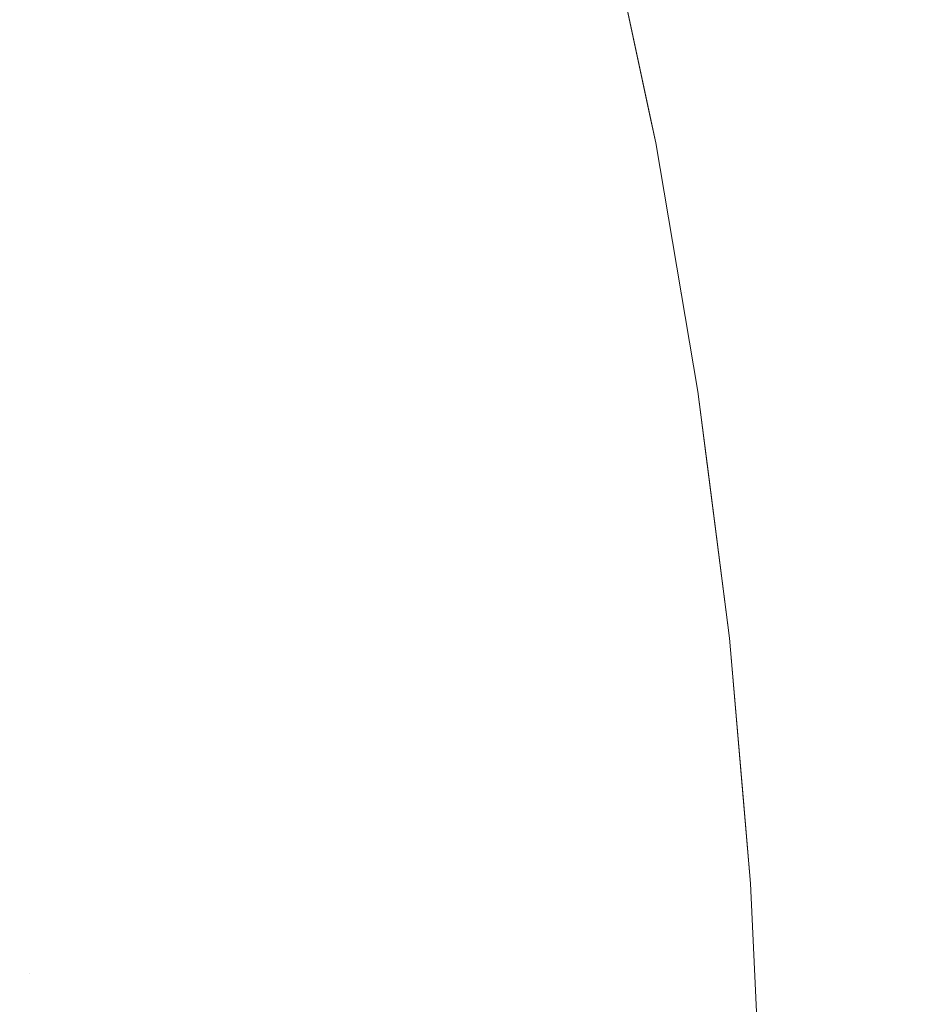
# Model space of a CAD drawing. Header units: centimetres. Extents: x -44.1 to 45.2, y 4.2 to 6.
# Tile 196 of 256: x -14.10959 to -14.10056, y 5.90282 to 5.91262. Entities that reach past the tile are written whole.
import ezdxf

# ---------------------------------------------------------------- set-up
doc = ezdxf.new("R2010")
doc.units = ezdxf.units.CM
doc.header["$LTSCALE"] = 2.54
doc.layers.add('Lucido design-1', color=7, linetype='Continuous')

# ---------------------------------------------------------------- blocks, each defined once
blk = doc.blocks.new('Gruppo-4-1')
at = {"color": 7, "linetype": 'Continuous', "lineweight": 9}
for points, invisible_edges in [([(-14.1033146, 5.9116194, -2313.02217), (-14.1037971, 5.9138949, -2313.02217), (-14.1037971, 5.9138949, -2312.82217), (-14.1032671, 5.9113955, -2312.82217)], 10), ([(-14.1032898, 5.9116203, -2312.8205971), (-14.1032671, 5.9113955, -2312.82217), (-14.1037971, 5.9138949, -2312.82217), (-14.1036547, 5.913363, -2312.8205937)], 13), ([(-14.1036956, 5.9133614, -2313.0237324), (-14.1037971, 5.9138949, -2313.02217), (-14.1033146, 5.9116194, -2313.02217), (-14.1033307, 5.9116189, -2313.0237324)], 13), ([(-14.1043029, 5.9115516, -2313.0330749), (-14.1046055, 5.9115306, -2313.0346213), (-14.1049676, 5.9132597, -2313.0346213), (-14.1046657, 5.9132838, -2313.0330749)], 15), ([(-14.1046657, 5.9132838, -2313.0330749), (-14.1044035, 5.9133048, -2313.0315244), (-14.1040401, 5.9115698, -2313.0315244), (-14.1043029, 5.9115516, -2313.0330749)], 15), ([(-14.1038175, 5.9115852, -2313.0299706), (-14.1040401, 5.9115698, -2313.0315244), (-14.1044035, 5.9133048, -2313.0315244), (-14.1041813, 5.9133226, -2313.0299706)], 15), ([(-14.1041813, 5.9133226, -2313.0299706), (-14.1039994, 5.9133371, -2313.0284139), (-14.1036351, 5.9115978, -2313.0284139), (-14.1038175, 5.9115852, -2313.0299706)], 15), ([(-14.1034931, 5.9116077, -2313.0268549), (-14.1036351, 5.9115978, -2313.0284139), (-14.1039994, 5.9133371, -2313.0284139), (-14.1038577, 5.9133484, -2313.0268549)], 15), ([(-14.1038577, 5.9133484, -2313.0268549), (-14.1037564, 5.9133565, -2313.0252942), (-14.1033916, 5.9116147, -2313.0252942), (-14.1034931, 5.9116077, -2313.0268549)], 15), ([(-14.1033307, 5.9116189, -2313.0237324), (-14.1033916, 5.9116147, -2313.0252942), (-14.1037564, 5.9133565, -2313.0252942), (-14.1036956, 5.9133614, -2313.0237324)], 15), ([(-14.1036547, 5.913363, -2312.8205937), (-14.1035928, 5.913363, -2312.8190181), (-14.103228, 5.9116203, -2312.8190249), (-14.1032898, 5.9116203, -2312.8205971)], 15), ([(-14.1031252, 5.9116203, -2312.8174538), (-14.103228, 5.9116203, -2312.8190249), (-14.1035928, 5.913363, -2312.8190181), (-14.1034897, 5.913363, -2312.8174436)], 15), ([(-14.1034897, 5.913363, -2312.8174436), (-14.1033455, 5.913363, -2312.8158708), (-14.1029813, 5.9116203, -2312.8158844), (-14.1031252, 5.9116203, -2312.8174538)], 15), ([(-14.1027965, 5.9116203, -2312.8143173), (-14.1029813, 5.9116203, -2312.8158844), (-14.1033455, 5.913363, -2312.8158708), (-14.1031603, 5.913363, -2312.8143003)], 15), ([(-14.1031603, 5.913363, -2312.8143003), (-14.1029342, 5.913363, -2312.8127327), (-14.1025708, 5.9116203, -2312.8127531), (-14.1027965, 5.9116203, -2312.8143173)], 15), ([(-14.1023046, 5.9116203, -2312.8111923), (-14.1025708, 5.9116203, -2312.8127531), (-14.1029342, 5.913363, -2312.8127327), (-14.1026673, 5.913363, -2312.8111686)], 15), ([(-14.1026673, 5.913363, -2312.8111686), (-14.10236, 5.913363, -2312.8096084), (-14.1019978, 5.9116203, -2312.8096355), (-14.1023046, 5.9116203, -2312.8111923)], 15), ([(-14.1016509, 5.9116203, -2312.8080833), (-14.1019978, 5.9116203, -2312.8096355), (-14.10236, 5.913363, -2312.8096084), (-14.1020123, 5.913363, -2312.8080528)], 15), ([(-14.1020123, 5.913363, -2312.8080528), (-14.1016246, 5.913363, -2312.8065023), (-14.101264, 5.9116203, -2312.8065362), (-14.1016509, 5.9116203, -2312.8080833)], 15), ([(-14.1008374, 5.9116203, -2312.8049947), (-14.101264, 5.9116203, -2312.8065362), (-14.1016246, 5.913363, -2312.8065023), (-14.1011971, 5.913363, -2312.8049575)], 15), ([(-14.1011971, 5.913363, -2312.8049575), (-14.1007301, 5.913363, -2312.8034188), (-14.1003715, 5.9116203, -2312.8034593), (-14.1008374, 5.9116203, -2312.8049947)], 15), ([(-14.0998665, 5.9116203, -2312.8019307), (-14.1003715, 5.9116203, -2312.8034593), (-14.1007301, 5.913363, -2312.8034188), (-14.100224, 5.913363, -2312.8018869)], 15), ([(-14.1061101, 5.9131684, -2313.0392315), (-14.1056901, 5.913202, -2313.0377002), (-14.1053296, 5.9114804, -2313.0377002), (-14.1057505, 5.9114512, -2313.0392315)], 15), ([(-14.1049478, 5.9115069, -2313.0361633), (-14.1053296, 5.9114804, -2313.0377002), (-14.1056901, 5.913202, -2313.0377002), (-14.1053092, 5.9132324, -2313.0361633)], 15), ([(-14.1053092, 5.9132324, -2313.0361633), (-14.1049676, 5.9132597, -2313.0346213), (-14.1046055, 5.9115306, -2313.0346213), (-14.1049478, 5.9115069, -2313.0361633)], 15), ([(45.0402088, 5.9098991, -2312.3226704), (45.0402088, 5.9131413, -2312.3230255), (-43.9247067, 5.9131413, -2312.3230255), (-43.9247067, 5.9098991, -2312.3226704)], 10), ([(-14.1067086, 5.9113849, -2313.0422751), (-14.1072451, 5.9113477, -2313.0437864), (-14.1076015, 5.9130492, -2313.0437864), (-14.1070662, 5.913092, -2313.0422751)], 15), ([(-14.1070662, 5.913092, -2313.0422751), (-14.1065689, 5.9131317, -2313.0407566), (-14.1062103, 5.9114194, -2313.0407566), (-14.1067086, 5.9113849, -2313.0422751)], 15), ([(-14.1057505, 5.9114512, -2313.0392315), (-14.1062103, 5.9114194, -2313.0407566), (-14.1065689, 5.9131317, -2313.0407566), (-14.1061101, 5.9131684, -2313.0392315)], 15), ([(-14.1078194, 5.9113079, -2313.04529), (-14.1084311, 5.9112655, -2313.0467854), (-14.1087849, 5.9129546, -2313.0467854), (-14.1081745, 5.9130034, -2313.04529)], 15), ([(-14.1081745, 5.9130034, -2313.04529), (-14.1076015, 5.9130492, -2313.0437864), (-14.1072451, 5.9113477, -2313.0437864), (-14.1078194, 5.9113079, -2313.04529)], 15), ([(-14.1090798, 5.9112206, -2313.0482721), (-14.109765, 5.9111731, -2313.0497496), (-14.1101158, 5.9128482, -2313.0497496), (-14.1094321, 5.9129028, -2313.0482721)], 15), ([(-14.1094321, 5.9129028, -2313.0482721), (-14.1087849, 5.9129546, -2313.0467854), (-14.1084311, 5.9112655, -2313.0467854), (-14.1090798, 5.9112206, -2313.0482721)], 15), ([(-14.1034931, 5.9116077, -2313.0268549), (-14.1033916, 5.9116147, -2313.0252942), (-14.1030826, 5.9098962, -2313.0252942), (-14.1031843, 5.9098902, -2313.0268549)], 15), ([(-14.1030215, 5.9098998, -2313.0237324), (-14.1030826, 5.9098962, -2313.0252942), (-14.1033916, 5.9116147, -2313.0252942), (-14.1033307, 5.9116189, -2313.0237324)], 15), ([(-14.1033307, 5.9116189, -2313.0237324), (-14.1033146, 5.9116194, -2313.02217), (-14.1032671, 5.9113955, -2313.02217)], 9), ([(-14.1030215, 5.9098998, -2313.0237324), (-14.1033307, 5.9116189, -2313.0237324), (-14.1032671, 5.9113955, -2313.02217)], 11), ([(-14.1032671, 5.9113955, -2312.82217), (-14.1032671, 5.9113955, -2313.02217), (-14.1033146, 5.9116194, -2313.02217)], 9), ([(-14.1032671, 5.9113955, -2312.82217), (-14.1032898, 5.9116203, -2312.8205971), (-14.1029806, 5.909901, -2312.8206)], 11), ([(-14.1032898, 5.9116203, -2312.8205971), (-14.103228, 5.9116203, -2312.8190249), (-14.102919, 5.909901, -2312.8190307), (-14.1029806, 5.909901, -2312.8206)], 15), ([(-14.1028163, 5.909901, -2312.8174624), (-14.102919, 5.909901, -2312.8190307), (-14.103228, 5.9116203, -2312.8190249), (-14.1031252, 5.9116203, -2312.8174538)], 15), ([(-14.1031252, 5.9116203, -2312.8174538), (-14.1029813, 5.9116203, -2312.8158844), (-14.1026727, 5.909901, -2312.8158959), (-14.1028163, 5.909901, -2312.8174624)], 15), ([(-14.1024882, 5.909901, -2312.8143317), (-14.1026727, 5.909901, -2312.8158959), (-14.1029813, 5.9116203, -2312.8158844), (-14.1027965, 5.9116203, -2312.8143173)], 15), ([(-14.1027965, 5.9116203, -2312.8143173), (-14.1025708, 5.9116203, -2312.8127531), (-14.102263, 5.909901, -2312.8127704), (-14.1024882, 5.909901, -2312.8143317)], 15), ([(-14.1019972, 5.909901, -2312.8112125), (-14.102263, 5.909901, -2312.8127704), (-14.1025708, 5.9116203, -2312.8127531), (-14.1023046, 5.9116203, -2312.8111923)], 15), ([(-14.1023046, 5.9116203, -2312.8111923), (-14.1019978, 5.9116203, -2312.8096355), (-14.1016911, 5.909901, -2312.8096585), (-14.1019972, 5.909901, -2312.8112125)], 15), ([(-14.1013448, 5.909901, -2312.8081091), (-14.1016911, 5.909901, -2312.8096585), (-14.1019978, 5.9116203, -2312.8096355), (-14.1016509, 5.9116203, -2312.8080833)], 15), ([(-14.1016509, 5.9116203, -2312.8080833), (-14.101264, 5.9116203, -2312.8065362), (-14.1009586, 5.909901, -2312.8065648), (-14.1013448, 5.909901, -2312.8081091)], 15), ([(-14.1005328, 5.909901, -2312.8050261), (-14.1009586, 5.909901, -2312.8065648), (-14.101264, 5.9116203, -2312.8065362), (-14.1008374, 5.9116203, -2312.8049947)], 15), ([(-14.1008374, 5.9116203, -2312.8049947), (-14.1003715, 5.9116203, -2312.8034593), (-14.1000677, 5.909901, -2312.8034936), (-14.1005328, 5.909901, -2312.8050261)], 15), ([(-14.1049478, 5.9115069, -2313.0361633), (-14.1046055, 5.9115306, -2313.0346213), (-14.1042987, 5.9098246, -2313.0346213), (-14.1046417, 5.9098045, -2313.0361633)], 15), ([(-14.1039955, 5.9098425, -2313.0330749), (-14.1042987, 5.9098246, -2313.0346213), (-14.1046055, 5.9115306, -2313.0346213), (-14.1043029, 5.9115516, -2313.0330749)], 15), ([(-14.1043029, 5.9115516, -2313.0330749), (-14.1040401, 5.9115698, -2313.0315244), (-14.1037323, 5.909858, -2313.0315244), (-14.1039955, 5.9098425, -2313.0330749)], 15), ([(-14.1035092, 5.9098711, -2313.0299706), (-14.1037323, 5.909858, -2313.0315244), (-14.1040401, 5.9115698, -2313.0315244), (-14.1038175, 5.9115852, -2313.0299706)], 15), ([(-14.1038175, 5.9115852, -2313.0299706), (-14.1036351, 5.9115978, -2313.0284139), (-14.1033265, 5.9098819, -2313.0284139), (-14.1035092, 5.9098711, -2313.0299706)], 15), ([(-14.1031843, 5.9098902, -2313.0268549), (-14.1033265, 5.9098819, -2313.0284139), (-14.1036351, 5.9115978, -2313.0284139), (-14.1034931, 5.9116077, -2313.0268549)], 15), ([(-14.1067086, 5.9113849, -2313.0422751), (-14.1062103, 5.9114194, -2313.0407566), (-14.1059065, 5.90973, -2313.0407566), (-14.1064058, 5.9097006, -2313.0422751)], 15), ([(-14.1054459, 5.9097571, -2313.0392315), (-14.1059065, 5.90973, -2313.0407566), (-14.1062103, 5.9114194, -2313.0407566), (-14.1057505, 5.9114512, -2313.0392315)], 15), ([(-14.1057505, 5.9114512, -2313.0392315), (-14.1053296, 5.9114804, -2313.0377002), (-14.1050242, 5.909782, -2313.0377002), (-14.1054459, 5.9097571, -2313.0392315)], 15), ([(-14.1046417, 5.9098045, -2313.0361633), (-14.1050242, 5.909782, -2313.0377002), (-14.1053296, 5.9114804, -2313.0377002), (-14.1049478, 5.9115069, -2313.0361633)], 15), ([(-14.1078194, 5.9113079, -2313.04529), (-14.1072451, 5.9113477, -2313.0437864), (-14.1069433, 5.909669, -2313.0437864), (-14.1075186, 5.9096352, -2313.04529)], 15), ([(-14.1064058, 5.9097006, -2313.0422751), (-14.1069433, 5.909669, -2313.0437864), (-14.1072451, 5.9113477, -2313.0437864), (-14.1067086, 5.9113849, -2313.0422751)], 15), ([(-14.1032671, 5.9113955, -2313.02217), (-14.1032671, 5.9113955, -2312.82217), (-14.1028473, 5.9089197, -2312.82217), (-14.1028473, 5.9089197, -2313.02217)], 5), ([(-14.1029806, 5.909901, -2312.8206), (-14.1028473, 5.9089197, -2312.82217), (-14.1032671, 5.9113955, -2312.82217)], 9), ([(-14.1032671, 5.9113955, -2313.02217), (-14.1028473, 5.9089197, -2313.02217), (-14.1030215, 5.9098998, -2313.0237324)], 10), ([(-14.1087813, 5.9095608, -2313.0482721), (-14.1094678, 5.9095204, -2313.0497496), (-14.109765, 5.9111731, -2313.0497496), (-14.1090798, 5.9112206, -2313.0482721)], 15), ([(-14.1090798, 5.9112206, -2313.0482721), (-14.1084311, 5.9112655, -2313.0467854), (-14.1081315, 5.9095991, -2313.0467854), (-14.1087813, 5.9095608, -2313.0482721)], 15), ([(-14.1075186, 5.9096352, -2313.04529), (-14.1081315, 5.9095991, -2313.0467854), (-14.1084311, 5.9112655, -2313.0467854), (-14.1078194, 5.9113079, -2313.04529)], 15), ([(-14.1104862, 5.9111231, -2313.0512174), (-14.109765, 5.9111731, -2313.0497496), (-14.1094678, 5.9095204, -2313.0497496), (-14.1101903, 5.9094779, -2313.0512174)], 15), ([(-43.9247067, 5.9098991, -2312.3226704), (-43.9247067, 5.9088042, -2312.3225505), (45.0402088, 5.9088042, -2312.3225505), (45.0402088, 5.9098991, -2312.3226704)], 10), ([(-14.1039955, 5.9098425, -2313.0330749), (-14.1037323, 5.909858, -2313.0315244), (-14.1034777, 5.9081698, -2313.0315244), (-14.1037413, 5.9081569, -2313.0330749)], 15), ([(-14.1032543, 5.9081806, -2313.0299706), (-14.1034777, 5.9081698, -2313.0315244), (-14.1037323, 5.909858, -2313.0315244), (-14.1035092, 5.9098711, -2313.0299706)], 15), ([(-14.1035092, 5.9098711, -2313.0299706), (-14.1033265, 5.9098819, -2313.0284139), (-14.1030713, 5.9081895, -2313.0284139), (-14.1032543, 5.9081806, -2313.0299706)], 15), ([(-14.1029288, 5.9081964, -2313.0268549), (-14.1030713, 5.9081895, -2313.0284139), (-14.1033265, 5.9098819, -2313.0284139), (-14.1031843, 5.9098902, -2313.0268549)], 15), ([(-14.1031843, 5.9098902, -2313.0268549), (-14.1030826, 5.9098962, -2313.0252942), (-14.102827, 5.9082014, -2313.0252942), (-14.1029288, 5.9081964, -2313.0268549)], 15), ([(-14.1027659, 5.9082044, -2313.0237324), (-14.102827, 5.9082014, -2313.0252942), (-14.1030826, 5.9098962, -2313.0252942), (-14.1030215, 5.9098998, -2313.0237324)], 15), ([(-14.1027659, 5.9082044, -2313.0237324), (-14.1030215, 5.9098998, -2313.0237324), (-14.1028473, 5.9089197, -2313.02217)], 11), ([(-14.1029806, 5.909901, -2312.8206), (-14.102919, 5.909901, -2312.8190307), (-14.1026634, 5.9082053, -2312.8190354), (-14.1027249, 5.9082053, -2312.8206024)], 15), ([(-14.1027249, 5.9082053, -2312.8206024), (-14.1028473, 5.9089197, -2312.82217), (-14.1029806, 5.909901, -2312.8206)], 11), ([(-14.1025609, 5.9082053, -2312.8174696), (-14.1026634, 5.9082053, -2312.8190354), (-14.102919, 5.909901, -2312.8190307), (-14.1028163, 5.909901, -2312.8174624)], 15), ([(-14.1028163, 5.909901, -2312.8174624), (-14.1026727, 5.909901, -2312.8158959), (-14.1024175, 5.9082053, -2312.8159055), (-14.1025609, 5.9082053, -2312.8174696)], 15), ([(-14.1022333, 5.9082053, -2312.8143436), (-14.1024175, 5.9082053, -2312.8159055), (-14.1026727, 5.909901, -2312.8158959), (-14.1024882, 5.909901, -2312.8143317)], 15), ([(-14.1024882, 5.909901, -2312.8143317), (-14.102263, 5.909901, -2312.8127704), (-14.1020084, 5.9082053, -2312.8127847), (-14.1022333, 5.9082053, -2312.8143436)], 15), ([(-14.101743, 5.9082053, -2312.8112291), (-14.1020084, 5.9082053, -2312.8127847), (-14.102263, 5.909901, -2312.8127704), (-14.1019972, 5.909901, -2312.8112125)], 15), ([(-14.1019972, 5.909901, -2312.8112125), (-14.1016911, 5.909901, -2312.8096585), (-14.1014373, 5.9082053, -2312.8096775), (-14.101743, 5.9082053, -2312.8112291)], 15), ([(-14.1010916, 5.9082053, -2312.8081305), (-14.1014373, 5.9082053, -2312.8096775), (-14.1016911, 5.909901, -2312.8096585), (-14.1013448, 5.909901, -2312.8081091)], 15), ([(-14.1013448, 5.909901, -2312.8081091), (-14.1009586, 5.909901, -2312.8065648), (-14.100706, 5.9082053, -2312.8065885), (-14.1010916, 5.9082053, -2312.8081305)], 15), ([(-14.1002808, 5.9082053, -2312.8050522), (-14.100706, 5.9082053, -2312.8065885), (-14.1009586, 5.909901, -2312.8065648), (-14.1005328, 5.909901, -2312.8050261)], 15), ([(-14.1051939, 5.9080863, -2313.0392315), (-14.1056553, 5.9080639, -2313.0407566), (-14.1059065, 5.90973, -2313.0407566), (-14.1054459, 5.9097571, -2313.0392315)], 15), ([(-14.1054459, 5.9097571, -2313.0392315), (-14.1050242, 5.909782, -2313.0377002), (-14.1047715, 5.9081069, -2313.0377002), (-14.1051939, 5.9080863, -2313.0392315)], 15), ([(-14.1043885, 5.9081255, -2313.0361633), (-14.1047715, 5.9081069, -2313.0377002), (-14.1050242, 5.909782, -2313.0377002), (-14.1046417, 5.9098045, -2313.0361633)], 15), ([(-14.1046417, 5.9098045, -2313.0361633), (-14.1042987, 5.9098246, -2313.0346213), (-14.104045, 5.9081422, -2313.0346213), (-14.1043885, 5.9081255, -2313.0361633)], 15), ([(-14.1037413, 5.9081569, -2313.0330749), (-14.104045, 5.9081422, -2313.0346213), (-14.1042987, 5.9098246, -2313.0346213), (-14.1039955, 5.9098425, -2313.0330749)], 15), ([(-14.1075186, 5.9096352, -2313.04529), (-14.1069433, 5.909669, -2313.0437864), (-14.1066936, 5.9080134, -2313.0437864), (-14.1072698, 5.9079854, -2313.04529)], 15), ([(-14.1061553, 5.9080396, -2313.0422751), (-14.1066936, 5.9080134, -2313.0437864), (-14.1069433, 5.909669, -2313.0437864), (-14.1064058, 5.9097006, -2313.0422751)], 15), ([(-14.1064058, 5.9097006, -2313.0422751), (-14.1059065, 5.90973, -2313.0407566), (-14.1056553, 5.9080639, -2313.0407566), (-14.1061553, 5.9080396, -2313.0422751)], 15), ([(-14.1085345, 5.907924, -2313.0482721), (-14.109222, 5.9078905, -2313.0497496), (-14.1094678, 5.9095204, -2313.0497496), (-14.1087813, 5.9095608, -2313.0482721)], 15), ([(-14.1087813, 5.9095608, -2313.0482721), (-14.1081315, 5.9095991, -2313.0467854), (-14.1078836, 5.9079556, -2313.0467854), (-14.1085345, 5.907924, -2313.0482721)], 15), ([(-14.1072698, 5.9079854, -2313.04529), (-14.1078836, 5.9079556, -2313.0467854), (-14.1081315, 5.9095991, -2313.0467854), (-14.1075186, 5.9096352, -2313.04529)], 15), ([(-14.1101903, 5.9094779, -2313.0512174), (-14.1094678, 5.9095204, -2313.0497496), (-14.109222, 5.9078905, -2313.0497496), (-14.1099456, 5.9078554, -2313.0512174)], 15), ([(-14.1028473, 5.9089197, -2312.82217), (-14.1025335, 5.9064638, -2312.82217), (-14.1025335, 5.9064638, -2313.02217), (-14.1027558, 5.908204, -2313.02217)], 10), ([(-14.1027558, 5.908204, -2313.02217), (-14.1028473, 5.9089197, -2313.02217), (-14.1028473, 5.9089197, -2312.82217)], 10), ([(-14.1025205, 5.9065336, -2312.8206043), (-14.1025335, 5.9064638, -2312.82217), (-14.1028473, 5.9089197, -2312.82217), (-14.1027249, 5.9082053, -2312.8206024)], 13), ([(-14.1028473, 5.9089197, -2313.02217), (-14.1027558, 5.908204, -2313.02217), (-14.1027659, 5.9082044, -2313.0237324)], 10), ([(-43.9247067, 5.9088042, -2312.3225505), (-43.9247067, 5.9044506, -2312.3222651), (45.0402088, 5.9044506, -2312.3222651), (45.0402088, 5.906532, -2312.3224016)], 10), ([(45.0402088, 5.906532, -2312.3224016), (45.0402088, 5.9088042, -2312.3225505), (-43.9247067, 5.9088042, -2312.3225505)], 10), ([(-14.1032543, 5.9081806, -2313.0299706), (-14.1030713, 5.9081895, -2313.0284139), (-14.1028672, 5.906521, -2313.0284139), (-14.1030504, 5.9065139, -2313.0299706)], 15), ([(-14.1027246, 5.9065265, -2313.0268549), (-14.1028672, 5.906521, -2313.0284139), (-14.1030713, 5.9081895, -2313.0284139), (-14.1029288, 5.9081964, -2313.0268549)], 15), ([(-14.1029288, 5.9081964, -2313.0268549), (-14.102827, 5.9082014, -2313.0252942), (-14.1026226, 5.9065304, -2313.0252942), (-14.1027246, 5.9065265, -2313.0268549)], 15), ([(-14.1025614, 5.9065328, -2313.0237324), (-14.1026226, 5.9065304, -2313.0252942), (-14.102827, 5.9082014, -2313.0252942), (-14.1027659, 5.9082044, -2313.0237324)], 15), ([(-14.1027659, 5.9082044, -2313.0237324), (-14.1027558, 5.908204, -2313.02217), (-14.1025335, 5.9064638, -2313.02217), (-14.1025614, 5.9065328, -2313.0237324)], 13), ([(-14.1027249, 5.9082053, -2312.8206024), (-14.1026634, 5.9082053, -2312.8190354), (-14.102459, 5.9065336, -2312.8190392), (-14.1025205, 5.9065336, -2312.8206043)], 15), ([(-14.1023566, 5.9065336, -2312.8174753), (-14.102459, 5.9065336, -2312.8190392), (-14.1026634, 5.9082053, -2312.8190354), (-14.1025609, 5.9082053, -2312.8174696)], 15), ([(-14.1025609, 5.9082053, -2312.8174696), (-14.1024175, 5.9082053, -2312.8159055), (-14.1022134, 5.9065336, -2312.8159131), (-14.1023566, 5.9065336, -2312.8174753)], 15), ([(-14.1020294, 5.9065336, -2312.8143532), (-14.1022134, 5.9065336, -2312.8159131), (-14.1024175, 5.9082053, -2312.8159055), (-14.1022333, 5.9082053, -2312.8143436)], 15), ([(-14.1022333, 5.9082053, -2312.8143436), (-14.1020084, 5.9082053, -2312.8127847), (-14.1018048, 5.9065336, -2312.8127961), (-14.1020294, 5.9065336, -2312.8143532)], 15), ([(-14.1015398, 5.9065336, -2312.8112424), (-14.1018048, 5.9065336, -2312.8127961), (-14.1020084, 5.9082053, -2312.8127847), (-14.101743, 5.9082053, -2312.8112291)], 15), ([(-14.101743, 5.9082053, -2312.8112291), (-14.1014373, 5.9082053, -2312.8096775), (-14.1012344, 5.9065336, -2312.8096927), (-14.1015398, 5.9065336, -2312.8112424)], 15), ([(-14.1008891, 5.9065336, -2312.8081476), (-14.1012344, 5.9065336, -2312.8096927), (-14.1014373, 5.9082053, -2312.8096775), (-14.1010916, 5.9082053, -2312.8081305)], 15), ([(-14.1010916, 5.9082053, -2312.8081305), (-14.100706, 5.9082053, -2312.8065885), (-14.100504, 5.9065336, -2312.8066075), (-14.1008891, 5.9065336, -2312.8081476)], 15), ([(-14.1000793, 5.9065336, -2312.805073), (-14.100504, 5.9065336, -2312.8066075), (-14.100706, 5.9082053, -2312.8065885), (-14.1002808, 5.9082053, -2312.8050522)], 15), ([(-14.1049924, 5.9064391, -2313.0392315), (-14.1054543, 5.9064213, -2313.0407566), (-14.1056553, 5.9080639, -2313.0407566), (-14.1051939, 5.9080863, -2313.0392315)], 15), ([(-14.1051939, 5.9080863, -2313.0392315), (-14.1047715, 5.9081069, -2313.0377002), (-14.1045695, 5.9064554, -2313.0377002), (-14.1049924, 5.9064391, -2313.0392315)], 15), ([(-14.104186, 5.9064702, -2313.0361633), (-14.1045695, 5.9064554, -2313.0377002), (-14.1047715, 5.9081069, -2313.0377002), (-14.1043885, 5.9081255, -2313.0361633)], 15), ([(-14.1043885, 5.9081255, -2313.0361633), (-14.104045, 5.9081422, -2313.0346213), (-14.1038421, 5.9064834, -2313.0346213), (-14.104186, 5.9064702, -2313.0361633)], 15), ([(-14.1035381, 5.9064951, -2313.0330749), (-14.1038421, 5.9064834, -2313.0346213), (-14.104045, 5.9081422, -2313.0346213), (-14.1037413, 5.9081569, -2313.0330749)], 15), ([(-14.1037413, 5.9081569, -2313.0330749), (-14.1034777, 5.9081698, -2313.0315244), (-14.1032741, 5.9065053, -2313.0315244), (-14.1035381, 5.9064951, -2313.0330749)], 15), ([(-14.1030504, 5.9065139, -2313.0299706), (-14.1032741, 5.9065053, -2313.0315244), (-14.1034777, 5.9081698, -2313.0315244), (-14.1032543, 5.9081806, -2313.0299706)], 15), ([(-14.1072698, 5.9079854, -2313.04529), (-14.1066936, 5.9080134, -2313.0437864), (-14.1064939, 5.9063812, -2313.0437864), (-14.1070709, 5.906359, -2313.04529)], 15), ([(-14.105955, 5.906402, -2313.0422751), (-14.1064939, 5.9063812, -2313.0437864), (-14.1066936, 5.9080134, -2313.0437864), (-14.1061553, 5.9080396, -2313.0422751)], 15), ([(-14.1061553, 5.9080396, -2313.0422751), (-14.1056553, 5.9080639, -2313.0407566), (-14.1054543, 5.9064213, -2313.0407566), (-14.105955, 5.906402, -2313.0422751)], 15), ([(-14.1099456, 5.9078554, -2313.0512174), (-14.109222, 5.9078905, -2313.0497496), (-14.1090254, 5.9062836, -2313.0497496), (-14.1097499, 5.9062557, -2313.0512174)], 15), ([(-14.1083371, 5.9063102, -2313.0482721), (-14.1090254, 5.9062836, -2313.0497496), (-14.109222, 5.9078905, -2313.0497496), (-14.1085345, 5.907924, -2313.0482721)], 15), ([(-14.1085345, 5.907924, -2313.0482721), (-14.1078836, 5.9079556, -2313.0467854), (-14.1076854, 5.9063353, -2313.0467854), (-14.1083371, 5.9063102, -2313.0482721)], 15), ([(-14.1070709, 5.906359, -2313.04529), (-14.1076854, 5.9063353, -2313.0467854), (-14.1078836, 5.9079556, -2313.0467854), (-14.1072698, 5.9079854, -2313.04529)], 15), ([(-14.1030504, 5.9065139, -2313.0299706), (-14.1028672, 5.906521, -2313.0284139), (-14.1027121, 5.9048765, -2313.0284139), (-14.1028955, 5.9048713, -2313.0299706)], 15), ([(-14.1025693, 5.9048806, -2313.0268549), (-14.1027121, 5.9048765, -2313.0284139), (-14.1028672, 5.906521, -2313.0284139), (-14.1027246, 5.9065265, -2313.0268549)], 15), ([(-14.1027246, 5.9065265, -2313.0268549), (-14.1026226, 5.9065304, -2313.0252942), (-14.1024673, 5.9048836, -2313.0252942), (-14.1025693, 5.9048806, -2313.0268549)], 15), ([(-14.102406, 5.9048853, -2313.0237324), (-14.1024673, 5.9048836, -2313.0252942), (-14.1026226, 5.9065304, -2313.0252942), (-14.1025614, 5.9065328, -2313.0237324)], 15), ([(-14.1025614, 5.9065328, -2313.0237324), (-14.1025335, 5.9064638, -2313.02217), (-14.1023969, 5.9048849, -2313.02217), (-14.102406, 5.9048853, -2313.0237324)], 13), ([(-14.1023651, 5.9048859, -2312.8206058), (-14.1023224, 5.9040239, -2312.82217), (-14.1025335, 5.9064638, -2312.82217), (-14.1025205, 5.9065336, -2312.8206043)], 13), ([(-14.1025205, 5.9065336, -2312.8206043), (-14.102459, 5.9065336, -2312.8190392), (-14.1023037, 5.9048859, -2312.8190421), (-14.1023651, 5.9048859, -2312.8206058)], 15), ([(-14.1022014, 5.9048859, -2312.8174796), (-14.1023037, 5.9048859, -2312.8190421), (-14.102459, 5.9065336, -2312.8190392), (-14.1023566, 5.9065336, -2312.8174753)], 15), ([(-14.1023566, 5.9065336, -2312.8174753), (-14.1022134, 5.9065336, -2312.8159131), (-14.1020583, 5.9048859, -2312.8159189), (-14.1022014, 5.9048859, -2312.8174796)], 15), ([(-14.1018745, 5.9048859, -2312.8143604), (-14.1020583, 5.9048859, -2312.8159189), (-14.1022134, 5.9065336, -2312.8159131), (-14.1020294, 5.9065336, -2312.8143532)], 15), ([(-14.1020294, 5.9065336, -2312.8143532), (-14.1018048, 5.9065336, -2312.8127961), (-14.1016501, 5.9048859, -2312.8128048), (-14.1018745, 5.9048859, -2312.8143604)], 15), ([(-14.1013853, 5.9048859, -2312.8112525), (-14.1016501, 5.9048859, -2312.8128048), (-14.1018048, 5.9065336, -2312.8127961), (-14.1015398, 5.9065336, -2312.8112424)], 15), ([(-14.1015398, 5.9065336, -2312.8112424), (-14.1012344, 5.9065336, -2312.8096927), (-14.1010802, 5.9048859, -2312.8097043), (-14.1013853, 5.9048859, -2312.8112525)], 15), ([(-14.1007352, 5.9048859, -2312.8081605), (-14.1010802, 5.9048859, -2312.8097043), (-14.1012344, 5.9065336, -2312.8096927), (-14.1008891, 5.9065336, -2312.8081476)], 15), ([(-14.1008891, 5.9065336, -2312.8081476), (-14.100504, 5.9065336, -2312.8066075), (-14.1003504, 5.9048859, -2312.8066219), (-14.1007352, 5.9048859, -2312.8081605)], 15), ([(-14.105955, 5.906402, -2313.0422751), (-14.1054543, 5.9064213, -2313.0407566), (-14.1053016, 5.9048023, -2313.0407566), (-14.1058027, 5.904788, -2313.0422751)], 15), ([(-14.1048393, 5.9048156, -2313.0392315), (-14.1053016, 5.9048023, -2313.0407566), (-14.1054543, 5.9064213, -2313.0407566), (-14.1049924, 5.9064391, -2313.0392315)], 15), ([(-14.1049924, 5.9064391, -2313.0392315), (-14.1045695, 5.9064554, -2313.0377002), (-14.104416, 5.9048277, -2313.0377002), (-14.1048393, 5.9048156, -2313.0392315)], 15), ([(-14.1040321, 5.9048387, -2313.0361633), (-14.104416, 5.9048277, -2313.0377002), (-14.1045695, 5.9064554, -2313.0377002), (-14.104186, 5.9064702, -2313.0361633)], 15), ([(-14.104186, 5.9064702, -2313.0361633), (-14.1038421, 5.9064834, -2313.0346213), (-14.1036879, 5.9048486, -2313.0346213), (-14.1040321, 5.9048387, -2313.0361633)], 15), ([(-14.1033836, 5.9048573, -2313.0330749), (-14.1036879, 5.9048486, -2313.0346213), (-14.1038421, 5.9064834, -2313.0346213), (-14.1035381, 5.9064951, -2313.0330749)], 15), ([(-14.1035381, 5.9064951, -2313.0330749), (-14.1032741, 5.9065053, -2313.0315244), (-14.1031194, 5.9048649, -2313.0315244), (-14.1033836, 5.9048573, -2313.0330749)], 15), ([(-14.1028955, 5.9048713, -2313.0299706), (-14.1031194, 5.9048649, -2313.0315244), (-14.1032741, 5.9065053, -2313.0315244), (-14.1030504, 5.9065139, -2313.0299706)], 15), ([(-14.1023969, 5.9048849, -2313.02217), (-14.1025335, 5.9064638, -2313.02217), (-14.1025335, 5.9064638, -2312.82217), (-14.1023224, 5.9040239, -2312.82217)], 10), ([(-14.1083371, 5.9063102, -2313.0482721), (-14.1076854, 5.9063353, -2313.0467854), (-14.1075348, 5.9047383, -2313.0467854), (-14.108187, 5.9047196, -2313.0482721)], 15), ([(-14.1069197, 5.9047559, -2313.04529), (-14.1075348, 5.9047383, -2313.0467854), (-14.1076854, 5.9063353, -2313.0467854), (-14.1070709, 5.906359, -2313.04529)], 15), ([(-14.1070709, 5.906359, -2313.04529), (-14.1064939, 5.9063812, -2313.0437864), (-14.1063422, 5.9047725, -2313.0437864), (-14.1069197, 5.9047559, -2313.04529)], 15), ([(-14.1058027, 5.904788, -2313.0422751), (-14.1063422, 5.9047725, -2313.0437864), (-14.1064939, 5.9063812, -2313.0437864), (-14.105955, 5.906402, -2313.0422751)], 15), ([(-14.1097499, 5.9062557, -2313.0512174), (-14.1090254, 5.9062836, -2313.0497496), (-14.108876, 5.9046999, -2313.0497496), (-14.1096012, 5.9046791, -2313.0512174)], 15), ([(-14.108187, 5.9047196, -2313.0482721), (-14.108876, 5.9046999, -2313.0497496), (-14.1090254, 5.9062836, -2313.0497496), (-14.1083371, 5.9063102, -2313.0482721)], 15), ([(-14.1032757, 5.9032435, -2313.0330749), (-14.1035802, 5.9032378, -2313.0346213), (-14.1036879, 5.9048486, -2313.0346213), (-14.1033836, 5.9048573, -2313.0330749)], 15), ([(-14.1033836, 5.9048573, -2313.0330749), (-14.1031194, 5.9048649, -2313.0315244), (-14.1030114, 5.9032486, -2313.0315244), (-14.1032757, 5.9032435, -2313.0330749)], 15), ([(-14.1027873, 5.9032528, -2313.0299706), (-14.1030114, 5.9032486, -2313.0315244), (-14.1031194, 5.9048649, -2313.0315244), (-14.1028955, 5.9048713, -2313.0299706)], 15), ([(-14.1028955, 5.9048713, -2313.0299706), (-14.1027121, 5.9048765, -2313.0284139), (-14.1026038, 5.9032563, -2313.0284139), (-14.1027873, 5.9032528, -2313.0299706)], 15), ([(-14.1024609, 5.903259, -2313.0268549), (-14.1026038, 5.9032563, -2313.0284139), (-14.1027121, 5.9048765, -2313.0284139), (-14.1025693, 5.9048806, -2313.0268549)], 15), ([(-14.1025693, 5.9048806, -2313.0268549), (-14.1024673, 5.9048836, -2313.0252942), (-14.1023588, 5.9032609, -2313.0252942), (-14.1024609, 5.903259, -2313.0268549)], 15), ([(-14.1022975, 5.9032621, -2313.0237324), (-14.1023588, 5.9032609, -2313.0252942), (-14.1024673, 5.9048836, -2313.0252942), (-14.102406, 5.9048853, -2313.0237324)], 15), ([(-14.102406, 5.9048853, -2313.0237324), (-14.1023969, 5.9048849, -2313.02217), (-14.1023224, 5.9040239, -2313.02217)], 9), ([(-14.1023224, 5.9040239, -2313.02217), (-14.1022975, 5.9032621, -2313.0237324), (-14.102406, 5.9048853, -2313.0237324)], 11), ([(-14.1023224, 5.9040239, -2312.82217), (-14.1023224, 5.9040239, -2313.02217), (-14.1023969, 5.9048849, -2313.02217)], 9), ([(-14.1023651, 5.9048859, -2312.8206058), (-14.1023037, 5.9048859, -2312.8190421), (-14.1021952, 5.9032625, -2312.8190442), (-14.1022566, 5.9032625, -2312.8206068)], 15), ([(-14.1022566, 5.9032625, -2312.8206068), (-14.1023224, 5.9040239, -2312.82217), (-14.1023651, 5.9048859, -2312.8206058)], 11), ([(-14.102093, 5.9032625, -2312.8174827), (-14.1021952, 5.9032625, -2312.8190442), (-14.1023037, 5.9048859, -2312.8190421), (-14.1022014, 5.9048859, -2312.8174796)], 15), ([(-14.1022014, 5.9048859, -2312.8174796), (-14.1020583, 5.9048859, -2312.8159189), (-14.10195, 5.9032625, -2312.8159229), (-14.102093, 5.9032625, -2312.8174827)], 15), ([(-14.1017663, 5.9032625, -2312.8143654), (-14.10195, 5.9032625, -2312.8159229), (-14.1020583, 5.9048859, -2312.8159189), (-14.1018745, 5.9048859, -2312.8143604)], 15), ([(-14.1018745, 5.9048859, -2312.8143604), (-14.1016501, 5.9048859, -2312.8128048), (-14.101542, 5.9032625, -2312.8128108), (-14.1017663, 5.9032625, -2312.8143654)], 15), ([(-14.1012774, 5.9032625, -2312.8112596), (-14.101542, 5.9032625, -2312.8128108), (-14.1016501, 5.9048859, -2312.8128048), (-14.1013853, 5.9048859, -2312.8112525)], 15), ([(-14.1013853, 5.9048859, -2312.8112525), (-14.1010802, 5.9048859, -2312.8097043), (-14.1009726, 5.9032625, -2312.8097123), (-14.1012774, 5.9032625, -2312.8112596)], 15), ([(-14.1006278, 5.9032625, -2312.8081696), (-14.1009726, 5.9032625, -2312.8097123), (-14.1010802, 5.9048859, -2312.8097043), (-14.1007352, 5.9048859, -2312.8081605)], 15), ([(-14.1007352, 5.9048859, -2312.8081605), (-14.1003504, 5.9048859, -2312.8066219), (-14.1002433, 5.9032625, -2312.8066319), (-14.1006278, 5.9032625, -2312.8081696)], 15), ([(-14.1068141, 5.9031765, -2313.04529), (-14.1074296, 5.9031648, -2313.0467854), (-14.1075348, 5.9047383, -2313.0467854), (-14.1069197, 5.9047559, -2313.04529)], 15), ([(-14.1069197, 5.9047559, -2313.04529), (-14.1063422, 5.9047725, -2313.0437864), (-14.1062363, 5.9031874, -2313.0437864), (-14.1068141, 5.9031765, -2313.04529)], 15), ([(-14.1056964, 5.9031977, -2313.0422751), (-14.1062363, 5.9031874, -2313.0437864), (-14.1063422, 5.9047725, -2313.0437864), (-14.1058027, 5.904788, -2313.0422751)], 15), ([(-14.1058027, 5.904788, -2313.0422751), (-14.1053016, 5.9048023, -2313.0407566), (-14.105195, 5.9032072, -2313.0407566), (-14.1056964, 5.9031977, -2313.0422751)], 15), ([(-14.1047324, 5.9032159, -2313.0392315), (-14.105195, 5.9032072, -2313.0407566), (-14.1053016, 5.9048023, -2313.0407566), (-14.1048393, 5.9048156, -2313.0392315)], 15), ([(-14.1048393, 5.9048156, -2313.0392315), (-14.104416, 5.9048277, -2313.0377002), (-14.1043088, 5.903224, -2313.0377002), (-14.1047324, 5.9032159, -2313.0392315)], 15), ([(-14.1039247, 5.9032312, -2313.0361633), (-14.1043088, 5.903224, -2313.0377002), (-14.104416, 5.9048277, -2313.0377002), (-14.1040321, 5.9048387, -2313.0361633)], 15), ([(-14.1040321, 5.9048387, -2313.0361633), (-14.1036879, 5.9048486, -2313.0346213), (-14.1035802, 5.9032378, -2313.0346213), (-14.1039247, 5.9032312, -2313.0361633)], 15), ([(-14.1096012, 5.9046791, -2313.0512174), (-14.1094974, 5.9031256, -2313.0512174), (-14.1102589, 5.9031112, -2313.0526752), (-14.1103051, 5.9038813, -2313.0526752)], 15), ([(-14.1096012, 5.9046791, -2313.0512174), (-14.108876, 5.9046999, -2313.0497496), (-14.1087717, 5.9031394, -2313.0497496), (-14.1094974, 5.9031256, -2313.0512174)], 15), ([(-14.1080823, 5.9031525, -2313.0482721), (-14.1087717, 5.9031394, -2313.0497496), (-14.108876, 5.9046999, -2313.0497496), (-14.108187, 5.9047196, -2313.0482721)], 15), ([(-14.108187, 5.9047196, -2313.0482721), (-14.1075348, 5.9047383, -2313.0467854), (-14.1074296, 5.9031648, -2313.0467854), (-14.1080823, 5.9031525, -2313.0482721)], 15), ([(45.0402088, 5.9032621, -2312.3222392), (45.0402088, 5.9044506, -2312.3222651), (-43.9247067, 5.9044506, -2312.3222651), (-43.9247067, 5.9032621, -2312.3222392)], 10), ([(-14.1022148, 5.9016633, -2313.02217), (-14.1023224, 5.9040239, -2313.02217), (-14.1023224, 5.9040239, -2312.82217), (-14.1022148, 5.9016633, -2312.82217)], 10), ([(-14.102193, 5.9016634, -2312.8206074), (-14.1022148, 5.9016633, -2312.82217), (-14.1023224, 5.9040239, -2312.82217), (-14.1022566, 5.9032625, -2312.8206068)], 13), ([(-14.1022975, 5.9032621, -2313.0237324), (-14.1023224, 5.9040239, -2313.02217), (-14.1022148, 5.9016633, -2313.02217), (-14.1022339, 5.9016632, -2313.0237324)], 13), ([(-43.9247067, 5.9032621, -2312.3222392), (-43.9247067, 5.9000887, -2312.32217), (45.0402088, 5.9000887, -2312.32217), (45.0402088, 5.9032621, -2312.3222392)], 8), ([(-14.1068141, 5.9031765, -2313.04529), (-14.1062363, 5.9031874, -2313.0437864), (-14.1061741, 5.9016261, -2313.0437864), (-14.1067522, 5.9016207, -2313.04529)], 15), ([(-14.1056341, 5.9016312, -2313.0422751), (-14.1061741, 5.9016261, -2313.0437864), (-14.1062363, 5.9031874, -2313.0437864), (-14.1056964, 5.9031977, -2313.0422751)], 15), ([(-14.1056964, 5.9031977, -2313.0422751), (-14.105195, 5.9032072, -2313.0407566), (-14.1051325, 5.9016359, -2313.0407566), (-14.1056341, 5.9016312, -2313.0422751)], 15), ([(-14.1046697, 5.9016403, -2313.0392315), (-14.1051325, 5.9016359, -2313.0407566), (-14.105195, 5.9032072, -2313.0407566), (-14.1047324, 5.9032159, -2313.0392315)], 15), ([(-14.1047324, 5.9032159, -2313.0392315), (-14.1043088, 5.903224, -2313.0377002), (-14.104246, 5.9016443, -2313.0377002), (-14.1046697, 5.9016403, -2313.0392315)], 15), ([(-14.1038617, 5.9016479, -2313.0361633), (-14.104246, 5.9016443, -2313.0377002), (-14.1043088, 5.903224, -2313.0377002), (-14.1039247, 5.9032312, -2313.0361633)], 15), ([(-14.1039247, 5.9032312, -2313.0361633), (-14.1035802, 5.9032378, -2313.0346213), (-14.1035171, 5.9016511, -2313.0346213), (-14.1038617, 5.9016479, -2313.0361633)], 15), ([(-14.1032125, 5.901654, -2313.0330749), (-14.1035171, 5.9016511, -2313.0346213), (-14.1035802, 5.9032378, -2313.0346213), (-14.1032757, 5.9032435, -2313.0330749)], 15), ([(-14.1032757, 5.9032435, -2313.0330749), (-14.1030114, 5.9032486, -2313.0315244), (-14.102948, 5.9016565, -2313.0315244), (-14.1032125, 5.901654, -2313.0330749)], 15), ([(-14.1027239, 5.9016586, -2313.0299706), (-14.102948, 5.9016565, -2313.0315244), (-14.1030114, 5.9032486, -2313.0315244), (-14.1027873, 5.9032528, -2313.0299706)], 15), ([(-14.1027873, 5.9032528, -2313.0299706), (-14.1026038, 5.9032563, -2313.0284139), (-14.1025403, 5.9016603, -2313.0284139), (-14.1027239, 5.9016586, -2313.0299706)], 15), ([(-14.1023974, 5.9016616, -2313.0268549), (-14.1025403, 5.9016603, -2313.0284139), (-14.1026038, 5.9032563, -2313.0284139), (-14.1024609, 5.903259, -2313.0268549)], 15), ([(-14.1024609, 5.903259, -2313.0268549), (-14.1023588, 5.9032609, -2313.0252942), (-14.1022952, 5.9016626, -2313.0252942), (-14.1023974, 5.9016616, -2313.0268549)], 15), ([(-14.1022339, 5.9016632, -2313.0237324), (-14.1022952, 5.9016626, -2313.0252942), (-14.1023588, 5.9032609, -2313.0252942), (-14.1022975, 5.9032621, -2313.0237324)], 15), ([(-14.1022566, 5.9032625, -2312.8206068), (-14.1021952, 5.9032625, -2312.8190442), (-14.1021316, 5.9016634, -2312.8190453), (-14.102193, 5.9016634, -2312.8206074)], 15), ([(-14.1020295, 5.9016634, -2312.8174845), (-14.1021316, 5.9016634, -2312.8190453), (-14.1021952, 5.9032625, -2312.8190442), (-14.102093, 5.9032625, -2312.8174827)], 15), ([(-14.102093, 5.9032625, -2312.8174827), (-14.10195, 5.9032625, -2312.8159229), (-14.1018865, 5.9016634, -2312.8159253), (-14.1020295, 5.9016634, -2312.8174845)], 15), ([(-14.1017029, 5.9016634, -2312.8143684), (-14.1018865, 5.9016634, -2312.8159253), (-14.10195, 5.9032625, -2312.8159229), (-14.1017663, 5.9032625, -2312.8143654)], 15), ([(-14.1017663, 5.9032625, -2312.8143654), (-14.101542, 5.9032625, -2312.8128108), (-14.1014787, 5.9016634, -2312.8128144), (-14.1017029, 5.9016634, -2312.8143684)], 15), ([(-14.1012142, 5.9016634, -2312.8112637), (-14.1014787, 5.9016634, -2312.8128144), (-14.101542, 5.9032625, -2312.8128108), (-14.1012774, 5.9032625, -2312.8112596)], 15), ([(-14.1012774, 5.9032625, -2312.8112596), (-14.1009726, 5.9032625, -2312.8097123), (-14.1009095, 5.9016634, -2312.8097171), (-14.1012142, 5.9016634, -2312.8112637)], 15), ([(-14.1005648, 5.9016634, -2312.8081749), (-14.1009095, 5.9016634, -2312.8097171), (-14.1009726, 5.9032625, -2312.8097123), (-14.1006278, 5.9032625, -2312.8081696)], 15), ([(-14.1006278, 5.9032625, -2312.8081696), (-14.1002433, 5.9032625, -2312.8066319), (-14.1001804, 5.9016634, -2312.8066378), (-14.1005648, 5.9016634, -2312.8081749)], 15), ([(-14.1102233, 5.9023469, -2313.0526752), (-14.1102589, 5.9031112, -2313.0526752), (-14.1094974, 5.9031256, -2313.0512174)], 11), ([(-14.1094974, 5.9031256, -2313.0512174), (-14.1094365, 5.9015955, -2313.0512174), (-14.1101983, 5.9015883, -2313.0526752), (-14.1102233, 5.9023469, -2313.0526752)], 15), ([(-14.1094974, 5.9031256, -2313.0512174), (-14.1087717, 5.9031394, -2313.0497496), (-14.1087106, 5.9016023, -2313.0497496), (-14.1094365, 5.9015955, -2313.0512174)], 15), ([(-14.1080209, 5.9016088, -2313.0482721), (-14.1087106, 5.9016023, -2313.0497496), (-14.1087717, 5.9031394, -2313.0497496), (-14.1080823, 5.9031525, -2313.0482721)], 15), ([(-14.1080823, 5.9031525, -2313.0482721), (-14.1074296, 5.9031648, -2313.0467854), (-14.1073679, 5.9016149, -2313.0467854), (-14.1080209, 5.9016088, -2313.0482721)], 15), ([(-14.1067522, 5.9016207, -2313.04529), (-14.1073679, 5.9016149, -2313.0467854), (-14.1074296, 5.9031648, -2313.0467854), (-14.1068141, 5.9031765, -2313.04529)], 15)]:
    blk.add_3dface(points, dxfattribs=dict(at, invisible_edges=invisible_edges))
blk = doc.blocks.new('Gruppo-5-1')
at = {"color": 7}
blk.add_blockref('Gruppo-4-1', (0, 0), dxfattribs=at)

msp = doc.modelspace()

# ---------------------------------------------------------------- block references
at = {"layer": 'Lucido design-1', "color": 7}
msp.add_blockref('Gruppo-5-1', (0, 0), dxfattribs=at)

doc.saveas('drawing.dxf')
